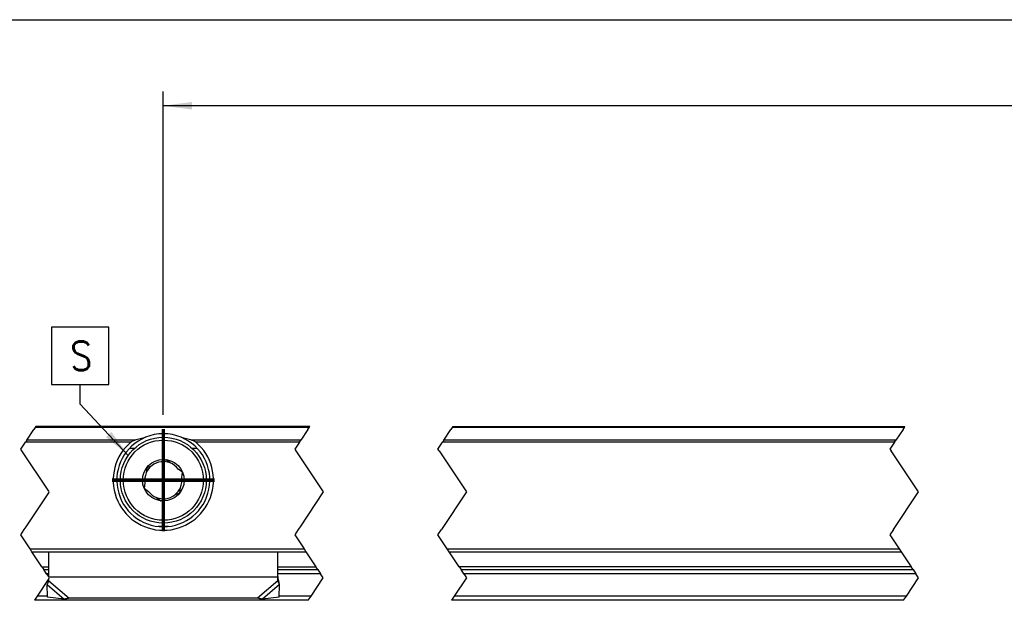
# Model space of a CAD drawing. Header units: millimetres. Extents: x -418 to 1850, y -684 to 1025.
# Tile 11 of 59: x -197 to -129, y 236 to 276. Entities that reach past the tile are written whole.
import ezdxf

# ---------------------------------------------------------------- set-up
doc = ezdxf.new("R2010")
doc.units = ezdxf.units.MM
doc.linetypes.add('DOT_CENTER', pattern=[14, 12, -1, 0, -1])
doc.layers.add('1', color=7, linetype='Continuous')
doc.styles.add('CONVERTER_12', font='txt.shx', dxfattribs={"width": 0.9})
doc.dimstyles.new('ME10_DIM_47', dxfattribs={"dimtxt": 2, "dimasz": 2, "dimexe": 1, "dimexo": 1, "dimgap": 1, "dimtad": 1, "dimdsep": 46, "dimtxsty": 'CONVERTER_12', "dimsah": 1, "dimcen": 0.09, "dimclrd": 2, "dimclre": 2, "dimclrt": 2, "dimadec": 0, "dimazin": 0, "dimtfac": 1, "dimtdec": 4, "dimtix": 1, "dimtmove": 0, "dimatfit": 3, "dimfxl": 1, "dimtolj": 1, "dimtzin": 0, "dimarcsym": 0})
doc.dimstyles.new('ME10_DIM_52', dxfattribs={"dimtxt": 2, "dimasz": 2, "dimexe": 1, "dimexo": 1, "dimgap": 1, "dimtad": 1, "dimdsep": 46, "dimtxsty": 'CONVERTER_12', "dimsah": 1, "dimcen": 0.09, "dimclrd": 2, "dimclre": 2, "dimclrt": 2, "dimadec": 0, "dimazin": 0, "dimtfac": 1, "dimtdec": 4, "dimtix": 1, "dimtmove": 0, "dimatfit": 3, "dimfxl": 1, "dimtolj": 1, "dimtzin": 0, "dimarcsym": 0})
doc.dimstyles.get("Standard").update_dxf_attribs({"dimtxt": 0.18, "dimasz": 0.18, "dimexe": 0.18, "dimexo": 0.0625, "dimgap": 0.09, "dimtad": 0, "dimtih": 1, "dimtoh": 1, "dimdec": 4, "dimzin": 0, "dimdsep": 46, "dimtxsty": 'Standard', "dimcen": 0.09, "dimadec": 0, "dimazin": 0, "dimtfac": 1, "dimtdec": 4, "dimtofl": 0, "dimtmove": 0, "dimatfit": 3, "dimfxl": 1, "dimtolj": 1, "dimtzin": 0, "dimarcsym": 0})

# ---------------------------------------------------------------- blocks, each defined once
blk = doc.blocks.new('SOPORTE_SV2__50', base_point=(-302.8900000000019, 235.929394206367))
at = {"color": 2, "linetype": 'DOT_CENTER'}
for p, q in [((-196.9335308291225, 247.1291841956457), (-196.439249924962, 247.8706055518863)), ((-196.344969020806, 248.0120269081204), (-196.439249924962, 247.8706055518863)), ((-196.3059165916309, 248.0706055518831), (-196.344969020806, 248.0120269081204)), ((-177.3012777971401, 247.8706055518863), (-177.7955587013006, 247.1291841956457)), ((-177.3012777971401, 247.8706055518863), (-177.2069968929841, 248.0120269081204)), ((-177.2069968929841, 248.0120269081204), (-177.167944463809, 248.0706055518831)), ((-167.7955587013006, 247.1291841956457), (-167.3012777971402, 247.8706055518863)), ((-167.2069968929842, 248.0120269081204), (-167.3012777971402, 247.8706055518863)), ((-167.1679444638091, 248.070605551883), (-167.2069968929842, 248.0120269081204)), ((-135.7202909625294, 247.8706055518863), (-136.2145718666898, 247.1291841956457)), ((-135.7202909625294, 247.8706055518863), (-135.6260100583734, 248.0120269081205)), ((-135.6260100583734, 248.0120269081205), (-135.5869576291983, 248.070605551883)), ((-197.3529869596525, 246.4999999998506), (-197.0278117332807, 246.9877628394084)), ((-196.9335308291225, 247.1291841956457), (-197.0278117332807, 246.9877628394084)), ((-177.8898396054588, 246.9877628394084), (-178.2150148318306, 246.4999999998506)), ((-177.8898396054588, 246.9877628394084), (-177.7955587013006, 247.1291841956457)), ((-168.1679444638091, 246.570605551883), (-167.8898396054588, 246.9877628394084)), ((-167.7955587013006, 247.1291841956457), (-167.8898396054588, 246.9877628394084)), ((-136.308852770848, 246.9877628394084), (-136.5869576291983, 246.570605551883)), ((-136.308852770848, 246.9877628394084), (-136.2145718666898, 247.1291841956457)), ((-197.2667239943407, 246.370605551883), (-197.3529869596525, 246.4999999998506)), ((-195.3900000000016, 243.5555195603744), (-197.2667239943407, 246.370605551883)), ((-178.2150148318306, 246.4999999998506), (-178.1287518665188, 246.370605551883)), ((-178.1287518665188, 246.370605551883), (-176.2150148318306, 243.4999999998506)), ((-168.2150148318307, 246.4999999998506), (-168.1679444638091, 246.570605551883)), ((-168.1287518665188, 246.370605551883), (-168.2150148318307, 246.4999999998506)), ((-168.1287518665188, 246.370605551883), (-166.2150148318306, 243.4999999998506)), ((-136.5869576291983, 246.570605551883), (-136.6340279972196, 246.4999999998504)), ((-136.6340279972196, 246.4999999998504), (-136.547765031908, 246.370605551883)), ((-134.6340279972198, 243.4999999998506), (-136.547765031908, 246.370605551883)), ((-195.3529869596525, 243.4999999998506), (-195.3900000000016, 243.5555195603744)), ((-195.3900000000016, 243.444480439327), (-195.3529869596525, 243.4999999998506)), ((-176.2150148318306, 243.4999999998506), (-177.8346111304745, 241.0706055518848)), ((-166.2150148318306, 243.4999999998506), (-167.9679444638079, 240.8706055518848)), ((-136.3869576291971, 240.8706055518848), (-134.6340279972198, 243.4999999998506)), ((-196.9725832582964, 241.0706055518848), (-195.3900000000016, 243.444480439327)), ((-197.3529869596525, 240.4999999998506), (-197.1059165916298, 240.8706055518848)), ((-197.1059165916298, 240.8706055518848), (-196.9725832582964, 241.0706055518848)), ((-177.9679444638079, 240.8706055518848), (-178.2150148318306, 240.4999999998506)), ((-177.8346111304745, 241.0706055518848), (-177.9679444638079, 240.8706055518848)), ((-168.2150148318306, 240.4999999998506), (-167.9679444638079, 240.8706055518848)), ((-136.3869576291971, 240.8706055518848), (-136.6340279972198, 240.4999999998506)), ((-196.7003637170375, 239.5210651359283), (-197.3529869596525, 240.4999999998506)), ((-178.2150148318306, 240.4999999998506), (-177.5623915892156, 239.5210651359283)), ((-167.5623915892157, 239.5210651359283), (-168.2150148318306, 240.4999999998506)), ((-136.6340279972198, 240.4999999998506), (-135.9814047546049, 239.5210651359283)), ((-196.5670303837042, 239.3210651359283), (-196.7003637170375, 239.5210651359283)), ((-177.5623915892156, 239.5210651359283), (-177.4290582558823, 239.3210651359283)), ((-167.4290582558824, 239.3210651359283), (-167.5623915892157, 239.5210651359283)), ((-135.9814047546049, 239.5210651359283), (-135.8480714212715, 239.3210651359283)), ((-195.8667239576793, 238.2706054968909), (-196.5670303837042, 239.3210651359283)), ((-177.4290582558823, 239.3210651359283), (-176.7287518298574, 238.2706054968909)), ((-166.7287518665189, 238.270605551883), (-167.4290582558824, 239.3210651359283)), ((-135.8480714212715, 239.3210651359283), (-135.147765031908, 238.2706055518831)), ((-195.8667239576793, 238.2706054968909), (-195.7333906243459, 238.0706054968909)), ((-195.5416078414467, 237.7829313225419), (-195.7333906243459, 238.0706054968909)), ((-176.595418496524, 238.0706054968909), (-176.7287518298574, 238.2706054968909)), ((-176.595418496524, 238.0706054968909), (-176.4036357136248, 237.7829313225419)), ((-166.7287518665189, 238.270605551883), (-166.5954184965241, 238.0706054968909)), ((-166.4036357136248, 237.7829313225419), (-166.5954184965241, 238.0706054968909)), ((-135.0144316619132, 238.0706054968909), (-135.147765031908, 238.2706055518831)), ((-135.0144316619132, 238.0706054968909), (-134.822648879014, 237.7829313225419)), ((-195.3900000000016, 237.444480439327), (-196.2082746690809, 236.2170684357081)), ((-195.5416078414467, 237.7829313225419), (-195.3900000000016, 237.5555195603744)), ((-195.3529869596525, 237.4999999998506), (-195.3900000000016, 237.5555195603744)), ((-195.3900000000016, 237.444480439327), (-195.3529869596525, 237.4999999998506)), ((-177.070302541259, 236.2170684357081), (-176.2150148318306, 237.4999999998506)), ((-176.2150148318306, 237.4999999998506), (-176.4036357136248, 237.7829313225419)), ((-166.2150148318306, 237.4999999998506), (-167.0703025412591, 236.2170684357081)), ((-166.4036357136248, 237.7829313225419), (-166.2150148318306, 237.4999999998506)), ((-135.4893157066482, 236.2170684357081), (-134.6340279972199, 237.4999999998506)), ((-134.6340279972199, 237.4999999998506), (-134.822648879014, 237.7829313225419)), ((-196.2082746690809, 236.2170684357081), (-196.4000574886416, 235.929394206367)), ((-177.2620853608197, 235.929394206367), (-177.070302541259, 236.2170684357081)), ((-167.0703025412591, 236.2170684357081), (-167.2620853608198, 235.929394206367)), ((-135.6810985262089, 235.929394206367), (-135.4893157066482, 236.2170684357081))]:
    blk.add_line(p, q, dxfattribs=at)
at = {"color": 3, "linetype": 'Continuous'}
for p, q in [((-177.2069968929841, 248.0120269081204), (-196.344969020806, 248.0120269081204)), ((-135.6260100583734, 248.0120269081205), (-167.2069968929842, 248.0120269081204)), ((-189.6563344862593, 246.9877628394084), (-197.0278117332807, 246.9877628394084)), ((-189.3787852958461, 247.1291841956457), (-196.9335308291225, 247.1291841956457)), ((-177.7955587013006, 247.1291841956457), (-185.4012147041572, 247.1291841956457)), ((-177.8898396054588, 246.9877628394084), (-185.123665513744, 246.9877628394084)), ((-136.308852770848, 246.9877628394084), (-167.8898396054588, 246.9877628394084)), ((-136.2145718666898, 247.1291841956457), (-167.7955587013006, 247.1291841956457)), ((-187.0262752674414, 241.0910228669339), (-187.7537247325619, 241.0910228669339)), ((-196.7003637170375, 239.5210651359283), (-177.5623915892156, 239.5210651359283)), ((-167.5623915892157, 239.5210651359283), (-135.9814047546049, 239.5210651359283)), ((-195.8667239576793, 238.2706054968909), (-195.3900000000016, 238.2706054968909)), ((-179.3900000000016, 238.2706054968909), (-176.7287518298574, 238.2706054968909)), ((-135.147765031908, 238.2706055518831), (-166.7287518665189, 238.270605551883)), ((-195.3900000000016, 237.7829313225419), (-195.5416078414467, 237.7829313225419)), ((-195.3900000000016, 237.5792020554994), (-179.3900000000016, 237.5792020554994)), ((-195.3900000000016, 237.2919823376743), (-193.9757864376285, 236.0823146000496)), ((-179.3900000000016, 237.2919823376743), (-180.8042135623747, 236.0823146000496)), ((-176.4036357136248, 237.7829313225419), (-179.3900000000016, 237.7829313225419)), ((-134.822648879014, 237.7829313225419), (-166.4036357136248, 237.7829313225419)), ((-195.4985431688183, 237.0303058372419), (-194.3064737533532, 236.0106522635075)), ((-179.2814568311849, 237.0303058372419), (-180.4735262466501, 236.0106522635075)), ((-195.4799701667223, 236.2170684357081), (-196.2082746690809, 236.2170684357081)), ((-177.070302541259, 236.2170684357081), (-179.300029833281, 236.2170684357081)), ((-135.4893157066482, 236.2170684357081), (-167.0703025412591, 236.2170684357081))]:
    blk.add_line(p, q, dxfattribs=at)
at = {"color": 7, "linetype": 'Continuous'}
for p, q in [((-177.167944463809, 248.0706055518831), (-196.3059165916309, 248.0706055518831)), ((-167.1679444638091, 248.070605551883), (-135.5869576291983, 248.070605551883)), ((-189.7371858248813, 246.5685420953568), (-189.3766507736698, 246.5685420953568)), ((-185.4033492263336, 246.5685420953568), (-185.042814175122, 246.5685420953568)), ((-187.2086316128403, 245.752540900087), (-187.544803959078, 245.6113556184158)), ((-186.9182753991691, 245.5319997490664), (-187.2086316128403, 245.752540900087)), ((-188.5394081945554, 245.1936428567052), (-188.5852243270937, 244.8319164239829)), ((-188.2032358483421, 245.3348281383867), (-188.5394081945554, 245.1936428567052)), ((-186.0592234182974, 244.8795035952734), (-186.3495796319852, 245.100044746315)), ((-186.1050395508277, 244.5177771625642), (-186.0592234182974, 244.8795035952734)), ((-188.6749604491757, 244.1234339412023), (-188.7207765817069, 243.7617075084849)), ((-188.7207765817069, 243.7617075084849), (-188.4304203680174, 243.5411663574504)), ((-186.2405918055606, 243.4475682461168), (-186.1947756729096, 243.8092946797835)), ((-187.8617246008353, 243.1092113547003), (-187.5713683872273, 242.8886702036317)), ((-187.5713683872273, 242.8886702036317), (-187.2351960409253, 243.0298554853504)), ((-186.5767641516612, 243.3063829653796), (-186.2405918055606, 243.4475682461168)), ((-196.5670303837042, 239.3210651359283), (-177.4290582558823, 239.3210651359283)), ((-195.3900000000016, 237.5792020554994), (-195.3900000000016, 239.3210651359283)), ((-179.3900000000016, 237.6027986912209), (-179.3900000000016, 239.3210651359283)), ((-167.4290582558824, 239.3210651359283), (-135.8480714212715, 239.3210651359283)), ((-195.7333906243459, 238.0706054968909), (-195.3900000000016, 238.0706054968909)), ((-179.3900000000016, 238.0706054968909), (-176.595418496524, 238.0706054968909)), ((-166.5954184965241, 238.0706054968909), (-135.0144316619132, 238.0706054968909)), ((-195.3900000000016, 237.5555195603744), (-195.3900000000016, 237.5792020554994)), ((-195.3900000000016, 237.2919823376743), (-195.3900000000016, 237.444480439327)), ((-179.3900000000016, 237.5792020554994), (-179.3900000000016, 237.6027986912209)), ((-179.3900000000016, 237.2919823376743), (-179.3900000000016, 237.5792020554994)), ((-195.4782337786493, 236.1410389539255), (-195.4985431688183, 237.0303058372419)), ((-179.2814568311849, 237.0303058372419), (-179.3286405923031, 237.1996704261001)), ((-179.3017662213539, 236.1410389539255), (-179.2814568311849, 237.0303058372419)), ((-177.2620853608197, 235.929394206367), (-196.4000574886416, 235.929394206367)), ((-194.3064737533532, 236.0106522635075), (-195.4782337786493, 236.1410389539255)), ((-180.8042135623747, 236.0823146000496), (-193.9757864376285, 236.0823146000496)), ((-179.3017662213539, 236.1410389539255), (-180.4735262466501, 236.0106522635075)), ((-135.6810985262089, 235.929394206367), (-167.2620853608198, 235.929394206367))]:
    blk.add_line(p, q, dxfattribs=at)
for radius in [3.00000000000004, 1.449999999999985, 0.0500000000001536]:
    blk.add_circle((-187.3900000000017, 244.3206055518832), radius, dxfattribs=at)
at = {"color": 3, "linetype": 'Continuous'}
blk.add_circle((-187.3900000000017, 244.3206055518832), 2.800000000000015, dxfattribs=at)
at = {"color": 7, "linetype": 'Continuous'}
for centre, radius, start, end in [((-187.3900000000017, 244.3206055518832), 3.499999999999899, 130.3551916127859, 49.644808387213), ((-187.3900000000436, 244.3206055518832), 3.249999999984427, 112.6198649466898, 67.38013505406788), ((-187.3900000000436, 244.3206055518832), 3.24999999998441, 67.38013505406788, 112.6198649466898), ((-187.3900000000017, 244.3206055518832), 1.299999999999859, 96.83900793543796, 128.7237451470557), ((-187.3900000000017, 244.3206055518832), 1.299999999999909, 68.72374514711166, 96.83900793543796), ((-187.3900000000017, 244.3206055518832), 1.300000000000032, 36.83900793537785, 68.72374514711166), ((-187.3900000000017, 244.3206055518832), 1.299999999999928, 128.7237451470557, 156.8390079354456), ((-187.3900000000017, 244.3206055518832), 1.299999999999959, 156.8390079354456, 188.7237451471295), ((-187.3900000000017, 244.3206055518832), 1.300000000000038, 336.8390079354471, 8.72374514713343), ((-187.3900000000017, 244.3206055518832), 1.299999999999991, 216.839007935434, 248.7237451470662), ((-187.3900000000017, 244.3206055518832), 1.300000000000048, 308.7237451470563, 336.8390079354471), ((-187.3900000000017, 244.3206055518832), 1.300000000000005, 248.7237451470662, 276.8390079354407), ((-187.3900000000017, 244.3206055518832), 1.300000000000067, 276.8390079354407, 308.7237451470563)]:
    blk.add_arc(centre, radius, start, end, dxfattribs=at)
for points, knots in [([(-189.6563344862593, 246.9877628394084), (-189.6464611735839, 246.9957190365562), (-189.6257784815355, 247.0123857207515), (-189.5928625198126, 247.0339910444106), (-189.5581619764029, 247.0542383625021), (-189.5124250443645, 247.0777780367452), (-189.4527631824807, 247.1041227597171), (-189.4038679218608, 247.1206869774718), (-189.3787852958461, 247.1291841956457)], [0, 0, 0, 0, 0.0380213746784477, 0.0796474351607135, 0.1179556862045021, 0.1585175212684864, 0.2339144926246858, 0.3133325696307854, 0.3133325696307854, 0.3133325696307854, 0.3133325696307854]), ([(-189.3787852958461, 247.1291841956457), (-189.3181809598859, 247.1479682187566), (-189.197574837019, 247.1853494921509), (-189.0136563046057, 247.2354843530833), (-188.8281374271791, 247.2813557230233), (-188.7025730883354, 247.3075513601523), (-188.6399999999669, 247.3206055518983)], [0, 0, 0, 0, 0.190332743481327, 0.3787731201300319, 0.571800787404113, 0.7635470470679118, 0.7635470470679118, 0.7635470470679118, 0.7635470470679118]), ([(-186.14000000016, 247.3206055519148), (-186.0775460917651, 247.3075772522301), (-185.9522287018, 247.2814351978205), (-185.766766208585, 247.2355949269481), (-185.5827262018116, 247.1854411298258), (-185.4618784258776, 247.1479860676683), (-185.4012147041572, 247.1291841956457)], [0, 0, 0, 0, 0.191380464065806, 0.3840160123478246, 0.5730283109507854, 0.7635470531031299, 0.7635470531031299, 0.7635470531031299, 0.7635470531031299]), ([(-185.4012147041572, 247.1291841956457), (-185.3728598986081, 247.1195158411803), (-185.3240004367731, 247.1028558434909), (-185.2655265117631, 247.0766527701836), (-185.2228478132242, 247.0547856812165), (-185.1870838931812, 247.0340355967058), (-185.1532770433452, 247.0117240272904), (-185.1326212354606, 246.9950096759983), (-185.123665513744, 246.9877628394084)], [0, 0, 0, 0, 0.0898239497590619, 0.1547797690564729, 0.1920059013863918, 0.2336501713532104, 0.2787838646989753, 0.3133310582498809, 0.3133310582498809, 0.3133310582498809, 0.3133310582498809]), ([(-195.4985431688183, 237.0303058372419), (-195.4897608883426, 237.0504895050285), (-195.4717166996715, 237.0919591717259), (-195.4448077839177, 237.1557760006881), (-195.4172602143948, 237.2227614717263), (-195.3992271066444, 237.2685522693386), (-195.3900000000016, 237.2919823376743)], [0, 0, 0, 0, 0.0660342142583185, 0.1356748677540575, 0.2077705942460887, 0.2833140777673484, 0.2833140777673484, 0.2833140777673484, 0.2833140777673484]), ([(-179.3900000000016, 237.6027986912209), (-179.389278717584, 237.5731137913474), (-179.3876719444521, 237.5069865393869), (-179.3754295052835, 237.4098624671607), (-179.3562078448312, 237.3049248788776), (-179.3384162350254, 237.2369947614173), (-179.3286405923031, 237.1996704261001)], [0, 0, 0, 0, 0.0890373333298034, 0.1983430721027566, 0.2932194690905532, 0.4089230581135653, 0.4089230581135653, 0.4089230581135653, 0.4089230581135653]), ([(-179.2814568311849, 237.0303058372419), (-179.290239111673, 237.050489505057), (-179.3082833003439, 237.0919591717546), (-179.335192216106, 237.1557760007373), (-179.3627397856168, 237.2227614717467), (-179.3807728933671, 237.268552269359), (-179.3900000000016, 237.2919823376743)], [0, 0, 0, 0, 0.0660342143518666, 0.135674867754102, 0.2077705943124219, 0.2833140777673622, 0.2833140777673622, 0.2833140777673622, 0.2833140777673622]), ([(-193.9757864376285, 236.0823146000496), (-194.0045194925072, 236.0743897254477), (-194.0596385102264, 236.0591873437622), (-194.1436830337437, 236.0396322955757), (-194.2251251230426, 236.0231531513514), (-194.2801832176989, 236.0146923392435), (-194.3064737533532, 236.0106522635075)], [0, 0, 0, 0, 0.089408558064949, 0.171513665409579, 0.2588191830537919, 0.3386072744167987, 0.3386072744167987, 0.3386072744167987, 0.3386072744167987]), ([(-180.4735262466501, 236.0106522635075), (-180.5010495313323, 236.0148942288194), (-180.5561045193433, 236.0233794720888), (-180.6375329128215, 236.0399165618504), (-180.7203616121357, 236.0591870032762), (-180.7754805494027, 236.0743896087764), (-180.8042135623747, 236.0823146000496)], [0, 0, 0, 0, 0.0835340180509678, 0.1670935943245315, 0.2491987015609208, 0.3386072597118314, 0.3386072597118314, 0.3386072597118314, 0.3386072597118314])]:
    blk.add_open_spline(points, degree=3, knots=knots, dxfattribs=at)
at = {"layer": '1', "color": 30, "linetype": 'DOT_CENTER', "const_width": 0.25}
for points in [[(-187.3900000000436, 247.8956055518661), (-187.3900000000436, 240.7456055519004)], [(-183.8150000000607, 244.3206055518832), (-190.9650000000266, 244.3206055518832)]]:
    blk.add_lwpolyline(points, dxfattribs=at)
blk = doc.blocks.new('*D111')
at = {"layer": '1', "color": 2, "linetype": 'Continuous'}
for p, q in [((-235.3900000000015, 249.5706055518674), (-235.3900000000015, 277.4950239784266)), ((29.61000000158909, 247.9706053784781), (29.61000000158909, 277.4950239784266)), ((-235.3900000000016, 276.4950239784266), (29.61000000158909, 276.4950239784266))]:
    blk.add_line(p, q, dxfattribs=at)
at = {"layer": '1', "color": 2}
for points in [[(-233.3900000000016, 276.7583289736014), (-233.3900000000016, 276.2317189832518), (-235.3900000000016, 276.4950239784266)], [(27.61000000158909, 276.2317189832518), (27.61000000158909, 276.7583289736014), (29.61000000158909, 276.4950239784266)]]:
    blk.add_solid(points, dxfattribs=at)
at = {"layer": '1', "color": 2, "insert": (-110.1414694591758, 277.4950239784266), "char_height": 2, "attachment_point": 7, "rotation": 0.00013888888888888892, "line_spacing_factor": 0.60024009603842, "style": 'CONVERTER_12'}
blk.add_mtext('555', dxfattribs=at)
blk = doc.blocks.new('*D116')
at = {"layer": '1', "color": 2, "linetype": 'Continuous'}
for p, q in [((-187.3900000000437, 248.8956055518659), (-187.3900000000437, 271.4833251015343)), ((29.6100000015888, 247.9706053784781), (29.6100000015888, 271.4833251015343)), ((29.6100000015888, 270.4833251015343), (-187.3900000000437, 270.4833251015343))]:
    blk.add_line(p, q, dxfattribs=at)
at = {"layer": '1', "color": 2}
for points in [[(-185.3900000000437, 270.7466300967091), (-185.3900000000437, 270.2200201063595), (-187.3900000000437, 270.4833251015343)], [(27.6100000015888, 270.2200201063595), (27.6100000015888, 270.7466300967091), (29.6100000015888, 270.4833251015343)]]:
    blk.add_solid(points, dxfattribs=at)
at = {"layer": '1', "color": 2, "insert": (-89.8202810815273, 271.4833251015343), "char_height": 2, "attachment_point": 7, "rotation": 0.00013888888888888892, "line_spacing_factor": 0.60024009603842, "style": 'CONVERTER_12'}
blk.add_mtext('455', dxfattribs=at)
blk = doc.blocks.new('Top1', base_point=(-215.390000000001, 241.9999999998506))
at = {"layer": '1', "color": 2}
blk.add_lwpolyline([(-195.201977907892, 255.008355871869), (-195.201977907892, 251.008355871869), (-191.201977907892, 251.008355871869), (-191.201977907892, 255.008355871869)], close=True, dxfattribs=at)
blk.add_solid([(-191.4008795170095, 247.3303499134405), (-191.0177525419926, 247.6916417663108), (-189.8371739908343, 246.0559266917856)], dxfattribs=at)
blk.add_blockref('SOPORTE_SV2__50', (-302.8900000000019, 235.929394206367))
at = {"layer": '1', "color": 2, "style": 'CONVERTER_12', "width": 0.9}
blk.add_text('S', height=2, dxfattribs=at).set_placement((-193.901977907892, 252.008355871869))
at = {"layer": '1'}
for base, p1, p2, dimstyle, picture, middle in [((-235.3900000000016, 276.4950239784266), (29.61000000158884, 246.9706053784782), (-235.3900000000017, 248.5706055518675), 'ME10_DIM_47', '*D111', (-107.7414694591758, 278.4950239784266)), ((29.6100000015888, 270.4833251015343), (-187.3900000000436, 247.8956055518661), (29.61000000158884, 246.9706053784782), 'ME10_DIM_52', '*D116', (-87.42028108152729, 272.4833251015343))]:
    dim = blk.add_linear_dim(base=base, p1=p1, p2=p2, dimstyle=dimstyle, dxfattribs=at)
    dim.commit()
    dim.dimension.update_dxf_attribs({"geometry": picture, "text_midpoint": middle, "text_rotation": 0.00013888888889})
at = {"layer": '1', "color": 2, "linetype": 'Continuous', "has_arrowhead": 0}
blk.add_leader([(-189.8371739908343, 246.0559266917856), (-193.201977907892, 249.624086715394), (-193.201977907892, 251.008355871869)], dimstyle='Standard', dxfattribs=at)

msp = doc.modelspace()

# ---------------------------------------------------------------- block references
msp.add_blockref('Top1', (-215.390000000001, 241.9999999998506))

doc.saveas('drawing.dxf')
